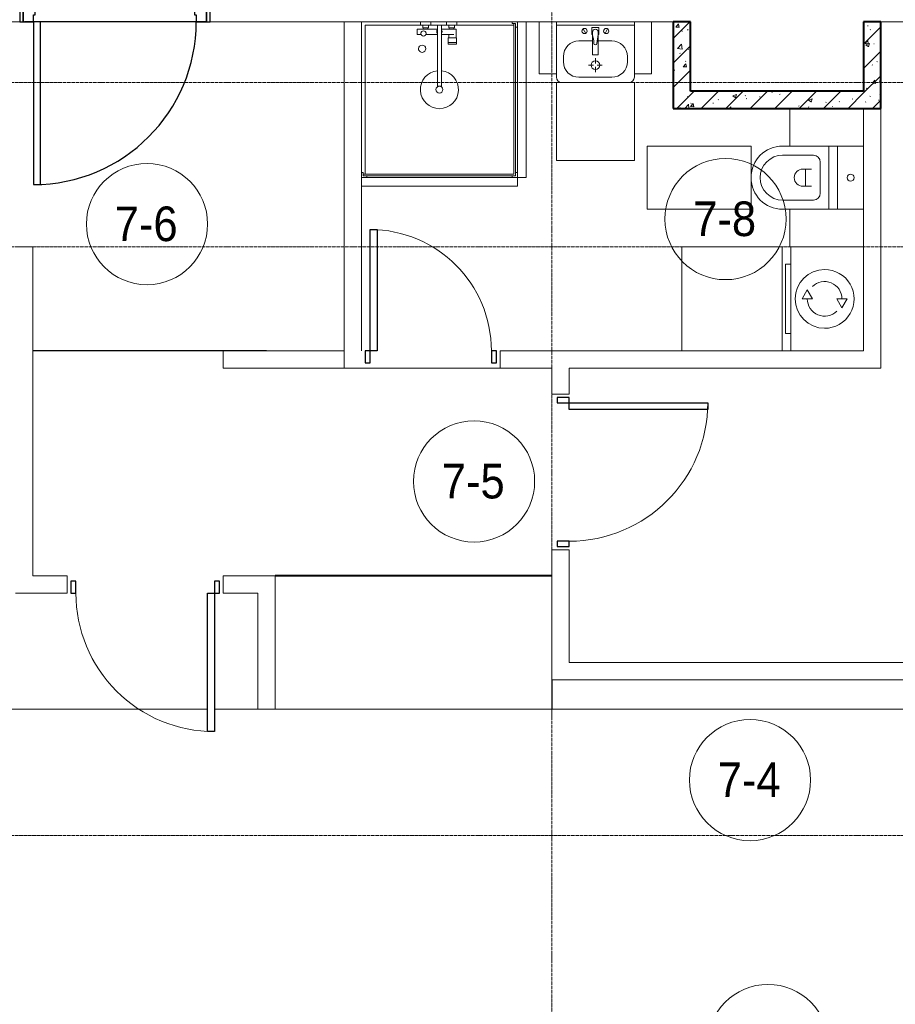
# Model space of a CAD drawing. Header units: millimetres. Extents: x 5617 to 106797, y 7718 to 221433.
# Tile 36 of 50: x 64977 to 70035, y 62325 to 68012. Entities that reach past the tile are written whole.
import ezdxf

# ---------------------------------------------------------------- set-up
doc = ezdxf.new("R2010")
doc.units = ezdxf.units.MM
for name, pattern in [('ADSK_Линия сетки', [25, 20, -2.5, 0, -2.5]), ('Линия сетки', [25, 20, -2.5, 0, -2.5]), ('Штрих_3_1_5_', [4.5, 3, -1.5]), ('Штриховая_ш3 п1_5', [4.5, 3, -1.5])]:
    doc.linetypes.add(name, pattern=pattern)
doc.layers.add('_Разделитель помещений_', color=4, linetype='Штриховая_ш3 п1_5', lineweight=40, true_color=0x00ffff)
for name, color, linetype, lineweight in [('Двери', 7, 'Continuous', 18), ('Каркас_Импост', 7, 'Continuous', 30), ('Марки помещений', 7, 'Continuous', 20), ('Мебель', 7, 'Continuous', 18), ('Монтажный зазор', 7, 'Continuous', 30), ('Оси', 7, 'Continuous', 9), ('Панель', 7, 'Continuous', 30), ('Перекрытия', 7, 'Continuous', 18), ('Сантехнические приборы', 7, 'Continuous', 18), ('Стены', 7, 'Continuous', 18), ('Стены разрез', 7, 'Continuous', 40), ('Форма', 7, 'Continuous', 18), ('Электрооборудование', 7, 'Continuous', 18)]:
    doc.layers.add(name, color=color, linetype=linetype, lineweight=lineweight)
doc.styles.add('Arial_3', font='arial.ttf', dxfattribs={"width": 0.9, "height": 200})
pattern_1 = [(50, (0, 0), (218.62117, -19.1268), [22.86, -251.46]), (355, (0, 0), (-42.29187, 229.2684), [18.288, -201.168]), (100.451, (18.22, -1.6), (176.33107, 210.13963), [19.428, -213.708]), (46.184, (0, 60.96), (325.29495, -50.45164), [34.29, -377.19]), (96.636, (27.1, 56.76), (284.883, 296.91266), [29.142, -320.562]), (351.184, (0, 60.96), (284.8858, 296.9107), [27.432, -301.752]), (21, (30.48, 45.72), (181.93753, -122.71832), [22.86, -251.46]), (326, (30.48, 45.72), (74.16223, 221.0262), [18.288, -201.168]), (71.451, (45.64, 35.5), (256.10035, 98.30526), [19.428, -213.708]), (37.5, (0, 0), (3.70639, 101.465895), [3.353, -195.377, 3.353, -200.863, -201.93]), (37.5, (0, 0), (3.70639, 101.465895), [-402.946, 3.353, -198.577]), (7.5, (0, 0), (80.18358, 120.21653), [3.353, -113.081, 3.353, -190.805, -76.962]), (7.5, (0, 0), (80.18358, 120.21653), [-310.591, 3.353, -73.609]), (327.5, (-67.97, 0), (162.708646, -6.87497), [3.353, -72.847, 3.353, -234.391, -315.468]), (327.5, (-67.97, 0), (162.708646, -6.87497), [-313.944, 3.353, -312.115]), (317.5, (-98.45, 0), (177.75468, 30.51183), [3.353, -95.707, 3.353, -154.534, -224.028]), (317.5, (-98.45, 0), (177.75468, 30.51183), [-256.946, 3.353, -220.675])]
pattern_2 = [(45, (0, 0), (-70.71068, 70.71068), [])]

# ---------------------------------------------------------------- blocks, each defined once
blk = doc.blocks.new('MR_Зона обслуживания - MR_Зона обслуживания-V18-МКСС_K3_L22__72_750_')
at = {"layer": 'Мебель', "color": 254, "lineweight": 9, "true_color": 0xcccccc}
for p, q in [((300, 580), (-300, 580)), ((-300, 580), (-300, 0)), ((300, 0), (300, 580)), ((-300, 0), (300, 0))]:
    blk.add_line(p, q, dxfattribs=at)
blk = doc.blocks.new('MR_Зона обслуживания - MR_Зона обслуживания-2637400-МКСС_K3_L22__72_750_')
at = {"layer": 'Мебель', "color": 254, "lineweight": 9, "true_color": 0xcccccc}
for p, q in [((450, 50), (-450, 50)), ((-450, 50), (-450, 0)), ((-450, 0), (450, 0)), ((450, 0), (450, 50))]:
    blk.add_line(p, q, dxfattribs=at)
blk = doc.blocks.new('MR_Зона обслуживания - MR_Зона обслуживания-2637390-МКСС_K3_L22__72_750_')
at = {"layer": 'Мебель', "color": 254, "lineweight": 9, "true_color": 0xcccccc}
for p, q in [((182.5, 0), (-182.5, 0)), ((-182.5, 0), (-182.5, -600)), ((182.5, -600), (182.5, 0)), ((-182.5, -600), (182.5, -600))]:
    blk.add_line(p, q, dxfattribs=at)
blk = doc.blocks.new('MR_Зона обслуживания - MR_Зона обслуживания-V21-МКСС_K3_L22__72_750_')
at = {"layer": 'Мебель', "color": 254, "lineweight": 9, "true_color": 0xcccccc}
for p, q in [((108.75, 0), (-108.75, 0)), ((-108.75, 0), (-108.75, -425)), ((108.75, -425), (108.75, 0)), ((-108.75, -425), (108.75, -425))]:
    blk.add_line(p, q, dxfattribs=at)
blk = doc.blocks.new('MR_Зона обслуживания - MR_Зона обслуживания-V27-МКСС_K3_L22__72_750_')
at = {"layer": 'Мебель', "color": 254, "lineweight": 9, "true_color": 0xcccccc}
for p, q in [((108.75, 0), (-108.75, 0)), ((108.75, -425), (108.75, 0)), ((-108.75, -425), (108.75, -425))]:
    blk.add_line(p, q, dxfattribs=at)
blk = doc.blocks.new('A_DOR_Door - Вн_3_Одинарная_900x2100-2785946-МКСС_K3_L22__72_750_')
at = {"layer": 'Двери', "color": 254, "lineweight": 30, "true_color": 0xcccccc}
for p, q in [((-400, 50), (-400, 850)), ((-400, 850), (-360, 850)), ((-400, 50), (-400, 850)), ((-360, 850), (-360, 50)), ((-430, 50), (-430, -20)), ((-400, 50), (-430, 50)), ((-360, 50), (-400, 50)), ((-400, -20), (-400, 50)), ((430, 50), (400, 50)), ((400, 50), (400, -20)), ((430, -20), (430, 50)), ((-430, -20), (-400, -20)), ((400, -20), (430, -20))]:
    blk.add_line(p, q, dxfattribs=at)
at = {"layer": 'Двери', "color": 254, "lineweight": 9, "true_color": 0xe5e5e5}
blk.add_arc((-400, 50), 800, 360, 90, dxfattribs=at)
blk = doc.blocks.new('A_DOR_Door - Вн_3_Одинарная_800x2100-2783145-МКСС_K3_L22__72_750_')
at = {"layer": 'Двери', "color": 254, "lineweight": 30, "true_color": 0xcccccc}
for p, q in [((-350, 50), (-350, 750)), ((-350, 750), (-310, 750)), ((-350, 50), (-350, 750)), ((-310, 750), (-310, 50)), ((-380, 50), (-380, -20)), ((-350, 50), (-380, 50)), ((-310, 50), (-350, 50)), ((-350, -20), (-350, 50)), ((380, 50), (350, 50)), ((350, 50), (350, -20)), ((380, -20), (380, 50)), ((-380, -20), (-350, -20)), ((350, -20), (380, -20))]:
    blk.add_line(p, q, dxfattribs=at)
at = {"layer": 'Двери', "color": 254, "lineweight": 9, "true_color": 0xe5e5e5}
blk.add_arc((-350, 50), 700, 360, 90, dxfattribs=at)
blk = doc.blocks.new('MR_Зона обслуживания - MR_Зона обслуживания-2637395-МКСС_K3_L22__72_750_')
at = {"layer": 'Мебель', "color": 254, "lineweight": 9, "true_color": 0xcccccc}
for p, q in [((225, 0), (-225, 0)), ((-225, 0), (-225, -450)), ((225, -450), (225, 0)), ((-225, -450), (225, -450))]:
    blk.add_line(p, q, dxfattribs=at)
blk = doc.blocks.new('MR_Зона обслуживания - MR_Зона обслуживания-2637396-МКСС_K3_L22__72_750_')
at = {"layer": 'Мебель', "color": 254, "lineweight": 9, "true_color": 0xcccccc}
for p, q in [((50, 0), (-50, 0)), ((-50, 0), (-50, -300)), ((50, -300), (50, 0)), ((-50, -300), (50, -300))]:
    blk.add_line(p, q, dxfattribs=at)
blk = doc.blocks.new('101_Дверь_Однопольная - _НЧ_Мет_900х2100_Квартира_Л-3472155-МКСС_K3_L22__72_750_')
at = {"layer": 'Двери', "color": 7, "lineweight": 30, "true_color": 0xffffff}
for p, q in [((-527.7, 100), (522.3, 100)), ((-527.7, -100), (522.3, -100))]:
    blk.add_line(p, q, dxfattribs=at)
at = {"layer": 'Каркас_Импост', "color": 254, "true_color": 0xcccccc}
for p, q in [((-470, 100), (-530, 100)), ((-530, 100), (-530, 10)), ((-470, 60), (-470, 100)), ((-460, 60), (-470, 60)), ((-460, 10), (-460, 60)), ((470, 60), (460, 60)), ((460, 60), (460, 10)), ((530, 100), (470, 100)), ((470, 100), (470, 60)), ((530, 10), (530, 100)), ((-530, 10), (-460, 10)), ((460, 10), (530, 10))]:
    blk.add_line(p, q, dxfattribs=at)
at = {"layer": 'Монтажный зазор', "color": 254, "true_color": 0xcccccc}
for p, q in [((-530, 100), (-550, 100)), ((-550, 100), (-550, 10)), ((-530, 10), (-530, 100)), ((550, 100), (530, 100)), ((530, 100), (530, 10)), ((550, 10), (550, 100)), ((-550, 10), (-530, 10)), ((530, 10), (550, 10))]:
    blk.add_line(p, q, dxfattribs=at)
at = {"layer": 'Панель', "color": 254, "true_color": 0xcccccc}
for p, q in [((470, 1040), (430, 1040)), ((430, 1040), (430, 100)), ((470, 100), (470, 1040)), ((430, 100), (470, 100))]:
    blk.add_line(p, q, dxfattribs=at)
blk.add_arc((470, 100), 940, 90, 180, dxfattribs=at)
blk = doc.blocks.new('MR_Стиральная машина - Стиральная машина_450-2637432-МКСС_K3_L22__72_750_')
at = {"layer": 'Электрооборудование', "color": 253, "true_color": 0xaaaaaa}
for p, q in [((-300, 420), (300, 420)), ((-300, 0), (-300, 420)), ((-200, 450), (200, 450)), ((-200, 420), (-200, 450)), ((200, 450), (200, 420)), ((300, 420), (300, 0)), ((0, 355), (52, 325)), ((0, 295), (0, 355)), ((52, 325), (0, 295)), ((-52, 125), (0, 155)), ((0, 95), (-52, 125)), ((0, 155), (0, 95)), ((300, 0), (-300, 0))]:
    blk.add_line(p, q, dxfattribs=at)
for radius, start, end in [(170, 0, 180), (100, 90, 225), (100, 270, 45), (170, 180, 0)]:
    blk.add_arc((0, 225), radius, start, end, dxfattribs=at)
blk = doc.blocks.new('MR_Душевой поддон - Санузел с душем_900х900-2637434-МКСС_K3_L22__72_750_')
at = {"layer": 'Сантехнические приборы', "color": 253, "true_color": 0xaaaaaa}
for p, q in [((-70, 900), (-100, 900)), ((-100, 900), (-100, 870)), ((-100, 30), (-100, 870)), ((-100, 870), (-90, 870)), ((-90, 870), (-90, 890)), ((-90, 890), (-70, 890)), ((790, 890), (-90, 890)), ((-90, 890), (-90, 10)), ((-80, 10), (-80, 880)), ((-80, 880), (790, 880)), ((-70, 900), (770, 900)), ((-70, 890), (-70, 900)), ((800, 900), (770, 900)), ((770, 900), (770, 890)), ((770, 890), (790, 890)), ((780, 880), (780, 20)), ((790, 890), (790, 870)), ((790, 880), (790, 890)), ((790, 870), (800, 870)), ((800, 870), (800, 900)), ((800, 870), (800, 0)), ((338.7, 20), (338.7, 375.1)), ((361.3, 375.1), (361.3, 20)), ((251.9, 129.1), (298.9, 129.1)), ((251.9, 120), (251.9, 129.1)), ((251.9, 120), (298.9, 120)), ((251.9, 92.5), (251.9, 120)), ((298.9, 120), (251.9, 120)), ((298.9, 129.1), (298.9, 120)), ((298.9, 120), (298.9, 92.5)), ((298.9, 92.5), (251.9, 92.5)), ((253.8, 92.5), (296.6, 92.5)), ((253.8, 42), (253.8, 92.5)), ((266.7, 73.7), (338.7, 73.7)), ((296.6, 92.5), (296.6, 73.7)), ((361.3, 73.7), (428.7, 73.7)), ((455.7, 73.7), (479.1, 73.7)), ((479.1, 73.7), (479.1, 42)), ((-100, 30), (-100, 0)), ((-90, 30), (-100, 30)), ((-90, 10), (-90, 30)), ((-70, 10), (-90, 10)), ((-90, 10), (-80, 10)), ((250.2, 20), (-80, 20)), ((-70, 0), (-70, 10)), ((250.2, 0), (-70, 0)), ((250.2, 20), (310, 20)), ((250.2, 0), (250.2, 20)), ((266.7, 42), (253.8, 42)), ((264, 34), (296, 34)), ((264, 20), (264, 34)), ((296, 20), (264, 20)), ((338.7, 42), (266.7, 42)), ((266.7, 42), (293.6, 42)), ((266.7, 34), (266.7, 42)), ((293.6, 34), (266.7, 34)), ((293.6, 42), (293.6, 34)), ((296, 34), (296, 20)), ((338.7, 20), (310, 20)), ((310, 20), (310, 0)), ((400, 0), (310, 0)), ((361.3, 20), (338.7, 20)), ((479.1, 42), (361.3, 42)), ((400, 20), (361.3, 20)), ((400, 0), (400, 20)), ((400, 20), (459.8, 20)), ((414, 20), (414, 34)), ((414, 34), (446, 34)), ((446, 20), (414, 20)), ((416.4, 34), (416.4, 42)), ((416.4, 42), (443.3, 42)), ((443.3, 34), (416.4, 34)), ((443.3, 42), (443.3, 34)), ((446, 34), (446, 20)), ((780, 20), (459.8, 20)), ((459.8, 20), (459.8, 0)), ((800, 0), (459.8, 0)), ((-100, 0), (-70, 0)), ((310, 0), (250.2, 0)), ((459.8, 0), (400, 0))]:
    blk.add_line(p, q, dxfattribs=at)
for centre, radius, start, end in [((350, 391.5), 110, 275.916, 264.084), ((350, 391.5), 20, 0, 180), ((350, 391.5), 20, 180, 0), ((350, 391.5), 20, 235.4667, 304.5333), ((450, 155.2), 20.9, 360, 180), ((450, 155.2), 20.9, 180, 360), ((350, 56.1), 15.5, 137.0093, 222.9907), ((350, 56.1), 15.5, 317.0093, 42.9907), ((442.2, 67.2), 15, 0, 180), ((442.2, 67.2), 15, 154.0483, 25.9517), ((442.2, 67.2), 15, 180, 0)]:
    blk.add_arc(centre, radius, start, end, dxfattribs=at)
blk = doc.blocks.new('MR_Унитаз напольный - Санузел с ванной-2507020-МКСС_K3_L22__72_750_')
at = {"layer": 'Сантехнические приборы', "color": 253, "true_color": 0xaaaaaa}
for p, q in [((-182.5, 200), (-182.5, 50)), ((182.5, 200), (-182.5, 200)), ((182.5, 50), (182.5, 200)), ((-182.5, 50), (182.5, 50)), ((182.5, 50), (-182.5, 50)), ((-182.5, 50), (-182.5, 0)), ((-182.5, 0), (182.5, 0)), ((182.5, 0), (182.5, 50)), ((182.5, 0), (-182.5, 0)), ((-182.5, 0), (-182.5, -267.5)), ((-90, -50), (90, -50)), ((182.5, -267.5), (182.5, 0)), ((-130, -267.5), (-130, -90)), ((-50, -150), (-50, -100)), ((50, -100), (50, -150)), ((130, -90), (130, -267.5)), ((-50, -135), (50, -135))]:
    blk.add_line(p, q, dxfattribs=at)
for centre, radius, start, end in [((0, 125), 20, 0, 180), ((0, 125), 20, 180, 0), ((-90, -90), 40, 90, 180), ((90, -90), 40, 360, 90), ((0, -150), 50, 180, 0), ((0, -267.5), 182.5, 180, 360), ((0, -267.5), 130, 180, 0)]:
    blk.add_arc(centre, radius, start, end, dxfattribs=at)
blk = doc.blocks.new('MR_Тумба-Умывальник с зеркалом - Тумба-умывальник_450-2507028-МКСС_K3_L22__72_750_')
at = {"layer": 'Сантехнические приборы', "color": 253, "true_color": 0xaaaaaa}
for p, q in [((-225, 0), (-225, -320)), ((225, 0), (-225, 0)), ((225, -320), (225, 0)), ((-225, -20), (225, -20)), ((-69.7, -39.8), (-55.6, -66.3)), ((20, -33.1), (-20, -33.1)), ((-20, -33.1), (-20, -73.1)), ((20, -73.1), (20, -33.1)), ((69.7, -39.8), (55.6, -66.3)), ((-17, -110), (-95, -110)), ((-20, -73.1), (-17, -73.1)), ((-17, -60), (-17, -73.1)), ((-17, -73.1), (-17, -187.9)), ((17, -73.1), (17, -60)), ((17, -187.9), (17, -73.1)), ((17, -73.1), (20, -73.1)), ((95, -110), (17, -110)), ((-185, -200), (-185, -230)), ((-14, -190.9), (14, -190.9)), ((0, -210), (0, -240)), ((185, -230), (185, -200)), ((-10, -250), (-40, -250)), ((0, -290), (0, -260)), ((40, -250), (10, -250)), ((-95, -320), (95, -320)), ((-195, -350), (195, -350))]:
    blk.add_line(p, q, dxfattribs=at)
for centre, radius, start, end in [((-62.7, -53.1), 15, 360, 180), ((-62.7, -53.1), 15, 180, 360), ((0, -60), 17, 360, 180), ((62.7, -53.1), 15, 360, 180), ((62.7, -53.1), 15, 180, 360), ((-95, -200), 90, 90, 180), ((-217.6, -129.9), 208.5, 1.5946, 15.8177), ((217.6, -129.9), 208.5, 164.1823, 178.4054), ((95, -200), 90, 360, 90), ((0, -124.1), 9.19, 180, 360), ((0, -250), 25, 0, 180), ((-14, -187.9), 3, 180, 270), ((-14, -187.9), 3, 195, 255), ((14, -187.9), 3, 270, 0), ((14, -187.9), 3, 285, 345), ((-95, -230), 90, 180, 270), ((0, -250), 25, 180, 0), ((95, -230), 90, 270, 360), ((-195, -320), 30, 180, 270), ((195, -320), 30, 270, 360)]:
    blk.add_arc(centre, radius, start, end, dxfattribs=at)
blk = doc.blocks.new('135_SLK_K3_AR_rvt-1-МКСС_K3_L22__72_750_')
at = {"layer": 'Стены разрез', "lineweight": 9, "true_color": 0xcccccc}
h = blk.add_hatch(dxfattribs=at)
h.set_pattern_fill('FP_1', color=254, style=0, pattern_type=2)
h.set_pattern_definition(pattern_1)
h.paths.add_polyline_path([(115950, 67500), (115950, 68000), (115850, 68000), (115850, 67500)])
h = blk.add_hatch(dxfattribs=at)
h.set_pattern_fill('FP_2', color=254, style=0, pattern_type=2)
h.set_pattern_definition(pattern_2)
h.paths.add_polyline_path([(115950, 67500), (115950, 68000), (115850, 68000), (115850, 67500)])
h = blk.add_hatch(dxfattribs=at)
h.set_pattern_fill('FP_1', color=254, style=0, pattern_type=2)
h.set_pattern_definition(pattern_1)
h.paths.add_polyline_path([(117050, 67500), (117050, 68000), (116950, 68000), (116950, 67500), (117000.3, 67500)])
h = blk.add_hatch(dxfattribs=at)
h.set_pattern_fill('FP_2', color=254, style=0, pattern_type=2)
h.set_pattern_definition(pattern_2)
h.paths.add_polyline_path([(117050, 67500), (117050, 68000), (116950, 68000), (116950, 67500), (117000.3, 67500)])
h = blk.add_hatch(dxfattribs=at)
h.set_pattern_fill('FP_1', color=254, style=0, pattern_type=2)
h.set_pattern_definition(pattern_1)
h.paths.add_polyline_path([(116950, 67500), (116950, 67600), (115950, 67600), (115950, 67500), (116647, 67500)])
h = blk.add_hatch(dxfattribs=at)
h.set_pattern_fill('FP_2', color=254, style=0, pattern_type=2)
h.set_pattern_definition(pattern_2)
h.paths.add_polyline_path([(116950, 67500), (116950, 67600), (115950, 67600), (115950, 67500), (116647, 67500)])
at = {"layer": '_Разделитель помещений_', "color": 7, "linetype": 'Штрих_3_1_5_', "true_color": 0xccffff}
blk.add_line((115150, 64800), (113550, 64800), dxfattribs=at)
at = {"layer": 'Перекрытия', "color": 254, "true_color": 0xcccccc}
for p, q in [((112075, 68000), (109850, 68000)), ((113095, 68000), (112195, 68000)), ((112195, 68000), (113095, 68000)), ((113950, 68000), (113175, 68000)), ((114950, 68000), (114050, 68000)), ((115075.8, 68000), (115000, 68000)), ((115625.8, 68000), (115175.8, 68000)), ((115850, 68000), (115725.8, 68000)), ((119650, 68000), (117050, 68000)), ((113250, 66100.4), (113950, 66100.4)), ((114850, 66000), (114050, 66000)), ((114050, 66000), (114850, 66000))]:
    blk.add_line(p, q, dxfattribs=at)
at = {"layer": 'Стены', "color": 254, "true_color": 0xcccccc}
for p, q in [((113950, 66000), (113950, 68000)), ((114050, 68000), (113950, 68000)), ((114050, 68000), (114050, 67100)), ((117050, 67500), (117050, 66000)), ((116950, 66917.5), (116950, 67282.5)), ((114050, 67050), (114050, 66100)), ((112150, 66700), (112050, 66700)), ((112150, 66700), (112150, 64800)), ((116950, 66100), (116950, 66700)), ((112150, 66100.8), (113500, 66100.8)), ((112150, 66100.8), (112150, 66100)), ((113500, 66100), (112150, 66100)), ((113250, 66100), (113950, 66100)), ((113250, 66100), (113250, 66000)), ((113500, 66100), (113500, 66100.8)), ((114850, 66100), (115900, 66100)), ((114850, 66100), (114850, 66000)), ((116480, 66100), (116950, 66100)), ((113950, 66000), (113250, 66000)), ((113950, 66000), (114050, 66000)), ((115150, 66000), (114850, 66000)), ((115150, 65850), (115150, 66000)), ((116950, 66000), (115250, 66000)), ((115250, 66000), (115250, 65850)), ((116950, 66000), (117050, 66000)), ((115150, 65850), (115250, 65850)), ((115150, 64300), (115150, 64950)), ((115250, 64950), (115150, 64950)), ((115250, 64950), (115250, 64300)), ((112150, 64800), (112350, 64800)), ((112350, 64700), (112350, 64800)), ((113250, 64800), (113450, 64800)), ((113250, 64800), (113250, 64700)), ((113550, 64800), (113450, 64800)), ((113550, 64800), (113550, 64030)), ((112050, 64700), (112150, 64700)), ((112350, 64700), (112150, 64700)), ((113450, 64700), (113250, 64700)), ((113450, 64030), (113450, 64700)), ((115150, 64300), (115150, 64200)), ((115250, 64300), (117850, 64300)), ((115149.6, 64030), (115149.6, 64200)), ((115150.4, 64200), (115149.6, 64200)), ((115149.6, 64030), (115149.6, 64200)), ((115150.4, 64200), (115149.6, 64200)), ((117850, 64200), (115150, 64200)), ((115150.4, 64200), (115150.4, 64030)), ((115150.4, 64200), (115150.4, 64030))]:
    blk.add_line(p, q, dxfattribs=at)
at = {"layer": 'Стены разрез', "color": 254, "true_color": 0xcccccc}
for p, q in [((115850, 68000), (115850, 67500)), ((115950, 68000), (115850, 68000)), ((115950, 67600), (115950, 68000)), ((117050, 68000), (116950, 68000)), ((116950, 68000), (116950, 67600)), ((117050, 67500), (117050, 68000)), ((116950, 67600), (115950, 67600)), ((115850, 67500), (115950, 67500)), ((115950, 67500), (116950, 67500)), ((116950, 67500), (117050, 67500))]:
    blk.add_line(p, q, dxfattribs=at)
at = {"layer": 'Двери', "color": 254, "lineweight": 18, "true_color": 0xe5e5e5}
for name, p, rotation in [('101_Дверь_Однопольная - _НЧ_Мет_900х2100_Квартира_Л-3472155-МКСС_K3_L22__72_750_', (112625, 68100), 180), ('A_DOR_Door - Вн_3_Одинарная_900x2100-2785946-МКСС_K3_L22__72_750_', (115200, 65400), 270), ('A_DOR_Door - Вн_3_Одинарная_900x2100-2785946-МКСС_K3_L22__72_750_', (112800, 64750), 180)]:
    blk.add_blockref(name, p, dxfattribs=dict(at, rotation=rotation))
blk.add_blockref('A_DOR_Door - Вн_3_Одинарная_800x2100-2783145-МКСС_K3_L22__72_750_', (114450, 66050), dxfattribs=at)
at = {"layer": 'Мебель', "color": 254, "lineweight": 18, "true_color": 0xe5e5e5}
for name, p, rotation in [('MR_Зона обслуживания - MR_Зона обслуживания-2637400-МКСС_K3_L22__72_750_', (114950, 67550), 270.0000000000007), ('MR_Зона обслуживания - MR_Зона обслуживания-V27-МКСС_K3_L22__72_750_', (116950, 67391.2), 270.0000332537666), ('MR_Зона обслуживания - MR_Зона обслуживания-2637390-МКСС_K3_L22__72_750_', (116300, 67100), 270.0000332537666), ('MR_Зона обслуживания - MR_Зона обслуживания-2637400-МКСС_K3_L22__72_750_', (114500, 67100), 180), ('MR_Зона обслуживания - MR_Зона обслуживания-V21-МКСС_K3_L22__72_750_', (116950, 66808.7), 270.0000332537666), ('MR_Зона обслуживания - MR_Зона обслуживания-V18-МКСС_K3_L22__72_750_', (116480, 66400), 90.00000000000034)]:
    blk.add_blockref(name, p, dxfattribs=dict(at, rotation=rotation))
for name, p in [('MR_Зона обслуживания - MR_Зона обслуживания-2637396-МКСС_K3_L22__72_750_', (115125.8, 68000)), ('MR_Зона обслуживания - MR_Зона обслуживания-2637396-МКСС_K3_L22__72_750_', (115675.8, 68000)), ('MR_Зона обслуживания - MR_Зона обслуживания-2637395-МКСС_K3_L22__72_750_', (115400.8, 67650))]:
    blk.add_blockref(name, p, dxfattribs=at)
at = {"layer": 'Сантехнические приборы', "color": 253, "lineweight": 18, "true_color": 0xaaaaaa}
for name, p, rotation in [('MR_Душевой поддон - Санузел с душем_900х900-2637434-МКСС_K3_L22__72_750_', (114850, 68000), 180), ('MR_Унитаз напольный - Санузел с ванной-2507020-МКСС_K3_L22__72_750_', (116750, 67100), 270.0000332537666)]:
    blk.add_blockref(name, p, dxfattribs=dict(at, rotation=rotation))
blk.add_blockref('MR_Тумба-Умывальник с зеркалом - Тумба-умывальник_450-2507028-МКСС_K3_L22__72_750_', (115400.8, 68000), dxfattribs=at)
at = {"layer": 'Электрооборудование', "color": 253, "lineweight": 18, "true_color": 0xaaaaaa, "rotation": 90.00000000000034}
blk.add_blockref('MR_Стиральная машина - Стиральная машина_450-2637432-МКСС_K3_L22__72_750_', (116950, 66400), dxfattribs=at)
blk = doc.blocks.new('135_SLK_K3_AR_FCD_rvt-1-МКСС_K3_L22__72_750_')
at = {"layer": 'Форма', "color": 254, "lineweight": 9, "true_color": 0xcccccc}
for p, q in [((113160, 64030), (110550.7, 64030)), ((119258.3, 64030), (113200, 64030))]:
    blk.add_line(p, q, dxfattribs=at)
blk = doc.blocks.new('050_Марка_Помещение - Номер-620969-МКСС_K3_L22__72_750_')
at = {"layer": 'Марки помещений'}
blk.add_circle((0, 0), 3.5, dxfattribs=at)

msp = doc.modelspace()

# ---------------------------------------------------------------- linework, layer by layer
at = {"layer": 'Оси', "linetype": 'Линия сетки'}
msp.add_line((68051.8, 56613.5), (68051.8, 77580), dxfattribs=at)
at = {"layer": 'Оси', "linetype": 'ADSK_Линия сетки'}
for p, q in [((73201.8, 67650), (25651, 67650)), ((73201.8, 66700), (25651, 66700)), ((73201.8, 63300), (25651, 63300))]:
    msp.add_line(p, q, dxfattribs=at)

# ---------------------------------------------------------------- block references
at = {"lineweight": 5}
for name in ['135_SLK_K3_AR_FCD_rvt-1-МКСС_K3_L22__72_750_', '135_SLK_K3_AR_rvt-1-МКСС_K3_L22__72_750_']:
    msp.add_blockref(name, (-47098.2, 0), dxfattribs=at)
at = {"layer": 'Марки помещений', "xscale": 99.99999999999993, "yscale": 99.99999999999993, "zscale": 99.99999999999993}
for p in [(65712.3, 66831.7), (69054.2, 66860.8), (67601.8, 65345.3), (69195.8, 63620), (69299.6, 62090)]:
    msp.add_blockref('050_Марка_Помещение - Номер-620969-МКСС_K3_L22__72_750_', p, dxfattribs=at)

# ---------------------------------------------------------------- texts
at = {"layer": 'Марки помещений', "lineweight": 9, "char_height": 200, "width": 447.342, "attachment_point": 1, "style": 'Arial_3'}
for s, insert in [('7-8', (68867.7, 66962.5)), ('7-6', (65525.8, 66933.4)), ('7-5', (67415.3, 65447.1)), ('7-4', (69009.3, 63721.8))]:
    msp.add_mtext(s, dxfattribs=dict(at, insert=insert))

doc.saveas('drawing.dxf')
